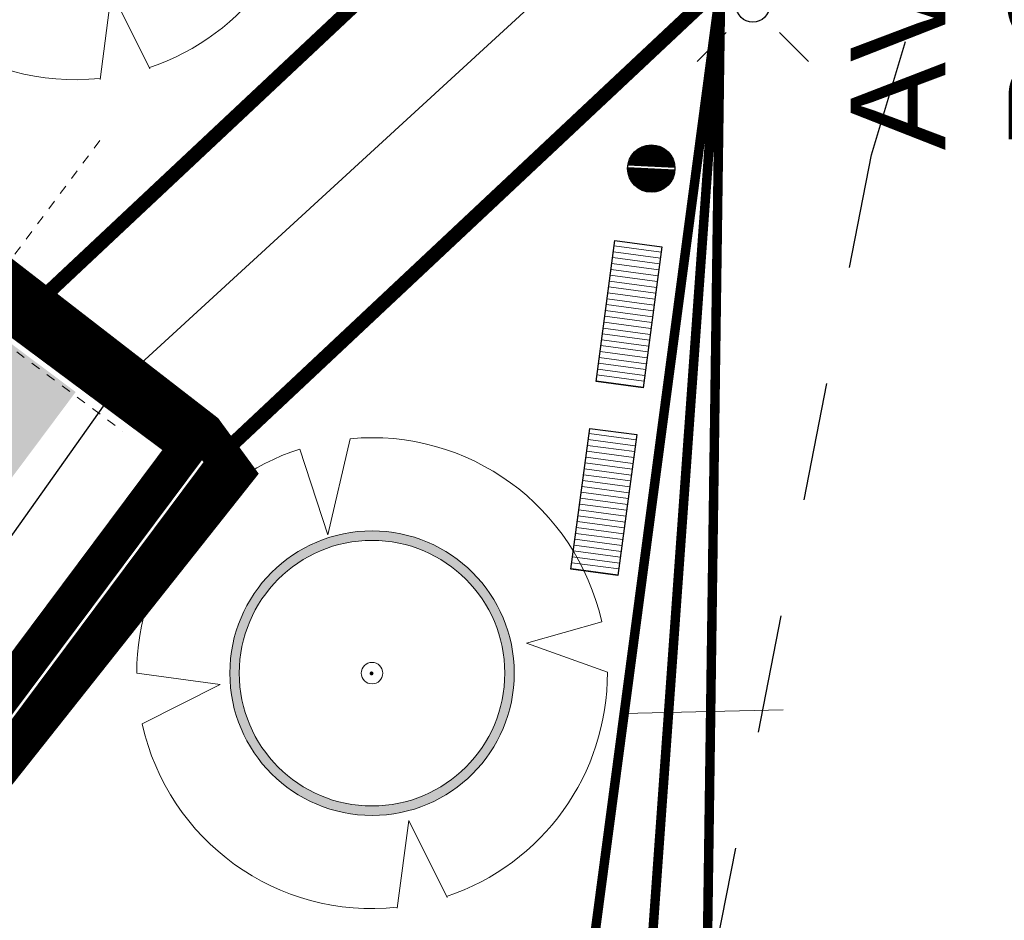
# Model space of a CAD drawing. Extents: x 5459245 to 5462690, y 5971016 to 5972523.
# Tile 22 of 136: x 5462443 to 5462454, y 5972183 to 5972192. Entities that reach past the tile are written whole.
import ezdxf

# ---------------------------------------------------------------- set-up
doc = ezdxf.new("R2010")
doc.units = 0
for name, pattern in [('8', [0.5, 0.25, -0.25]), ('Dot & Dashed', [33.513900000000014, 17.63890000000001, -8.819450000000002, 0, -7.055550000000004]), ('HIDDEN', [0.375, 0.25, -0.125])]:
    doc.linetypes.add(name, pattern=pattern)
doc.layers.get('0').update_dxf_attribs({"linetype": 'CONTINUOUS', "lineweight": 13})
for name, color, linetype, lineweight in [('# elektryka', 1, 'CONTINUOUS', 30), ('0Z_BUDYNKI', 7, 'CONTINUOUS', 9), ('A_BUDYNKI', 7, 'CONTINUOUS', 13), ('A_GRANICA OPRACOWANIA', 7, 'CONTINUOUS', 5), ('A_LINIE MDCP_NIEPRZEKRACZLNA LINIA ZABUDOWY', 1, 'CONTINUOUS', 0), ('A_LINIE PZT', 7, 'CONTINUOUS', 13), ('A_MAŁA ARCHITEKTURA', 195, 'CONTINUOUS', 9), ('A_SKARPY PROJEKTOWANE', 7, 'CONTINUOUS', 20), ('A_WYMIARY WEWNETRZNE', 3, 'CONTINUOUS', 18), ('A_ZIELEŃ ISTNIEJĄCA', 7, 'CONTINUOUS', 18)]:
    doc.layers.add(name, color=color, linetype=linetype, lineweight=lineweight)
doc.layers.add('_EE', color=1, linetype='CONTINUOUS', lineweight=30, true_color=0xff0000)
doc.styles.add('ARIAL', font='arial.ttf')

# ---------------------------------------------------------------- blocks, each defined once
blk = doc.blocks.new('A$C21973645')
at = {"layer": 'A_ZIELEŃ ISTNIEJĄCA', "flags": 128}
for points in [[(-0.2899902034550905, 3.094739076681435), (-0.5839640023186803, 1.826208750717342), (-0.9535724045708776, 2.958412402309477)], [(3.033069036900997, 0.679703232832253), (2.038323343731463, 0.3958156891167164), (3.108275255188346, 0.01136707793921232)], [(-3.108296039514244, 0), (-2.004181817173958, -0.1493871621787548), (-3.035534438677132, -0.6686067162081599)], [(0.9913765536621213, -2.962827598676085), (0.4843953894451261, -1.944878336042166), (0.3337102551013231, -3.103555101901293)]]:
    blk.add_lwpolyline(points, dxfattribs=at)
at = {"layer": 'A_ZIELEŃ ISTNIEJĄCA'}
blk.add_circle((0, 0), 0.1414942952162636, dxfattribs=at)
for start, end in [(12.63115701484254, 95.35322656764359), (107.8654660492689, 180), (288.4617149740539, 0.2095318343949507), (192.4216251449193, 276.1383003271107)]:
    blk.add_arc((0, 0), 3.108296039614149, start, end, dxfattribs=at)
blk = doc.blocks.new('A$C4FEA3FF5')
at = {"layer": 'A_MAŁA ARCHITEKTURA'}
h = blk.add_hatch(dxfattribs=at)
h.set_pattern_fill('ANSI31', color=256, scale=0.4999999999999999, angle=44.99999997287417)
h.set_pattern_definition([(89.99999997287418, (-1.650000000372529, 0.2099999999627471), (-0.06249999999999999, 2.958968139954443e-11), [])])
h.paths.add_polyline_path([(0, 0), (0, -0.5000000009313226), (-1.5, -0.5), (-1.5, 0)])
at = {"layer": 'A_MAŁA ARCHITEKTURA', "lineweight": 30}
blk.add_lwpolyline([(0, 0), (0, -0.5), (-1.5, -0.5), (-1.5, 0), (0, 0)], dxfattribs=at)
blk = doc.blocks.new('A$C1FAB5D0D')
at = {"layer": 'A_MAŁA ARCHITEKTURA'}
h = blk.add_hatch(dxfattribs=at)
h.set_pattern_fill('ANSI31', color=256, scale=0.025, angle=135)
h.set_pattern_definition([(180, (-6540861.22053907, -5876223.381191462), (-2.168404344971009e-19, -0.003125), [])])
edge = h.paths.add_edge_path()
edge.add_arc((0, 0), 0.25, 0, 360)
at = {"layer": 'A_MAŁA ARCHITEKTURA', "lineweight": 30}
blk.add_circle((0, 0), 0.25, dxfattribs=at)
blk = doc.blocks.new('A$C710608f1')
at = {"layer": 'A_BUDYNKI', "lineweight": 9}
blk.add_hatch(color=256, dxfattribs=at).paths.add_polyline_path([(3440, 319.9999999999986), (3428, 319.9999999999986), (3428, 11.99999999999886), (3219.183422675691, 11.99999999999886), (3219.183422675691, -1.13686837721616e-12), (3440, -1.364242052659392e-12)])
at = {"layer": 'A_BUDYNKI', "linetype": 'Dot & Dashed', "ltscale": 0.05}
for p, q in [((3391.614878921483, 1665.418942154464), (3390.748425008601, -154.7121724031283)), ((3622.077361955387, 48.49999999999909), (-178.6916855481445, 48.49999999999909))]:
    blk.add_line(p, q, dxfattribs=at)
at = {"layer": 'A_BUDYNKI', "linetype": 'Continuous', "lineweight": 9}
blk.add_lwpolyline([(3440, 319.9999999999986), (3440, -1.364242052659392e-12), (3219.183422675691, -1.13686837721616e-12)], dxfattribs=at)
blk = doc.blocks.new('A$C61597CCE')
at = {"layer": '_EE'}
for p, q in [((-1.175408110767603, 1.175408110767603), (-0.5629748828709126, 0.5629748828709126)), ((0.5629748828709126, 0.5629748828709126), (1.175408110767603, 1.175408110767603)), ((-1.175408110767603, -1.17540811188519), (-0.5629748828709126, -0.5629748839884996)), ((0.5629748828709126, -0.5629748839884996), (1.175408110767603, -1.17540811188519))]:
    blk.add_line(p, q, dxfattribs=at)
blk.add_circle((0, 0), 0.35, dxfattribs=at)

msp = doc.modelspace()

# ---------------------------------------------------------------- hatches: boundary and pattern name
h = msp.add_hatch(color=256)
h.dxf.hatch_style = 1
edge = h.paths.add_edge_path(flags=17)
edge.add_arc((5462446.877211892, 5972185.369861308), 1.402544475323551, 0, 360)
edge = h.paths.add_edge_path()
edge.add_arc((5462446.877211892, 5972185.369861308), 1.502544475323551, 0, 360)
at = {"true_color": 0xd2b1d3}
h = msp.add_hatch(color=9, dxfattribs=at)
h.dxf.hatch_style = 1
edge = h.paths.add_edge_path(flags=16)
edge.add_arc((5462446.872144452, 5972185.367303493), 0.02074141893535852, 0, 360)
at = {"layer": '0Z_BUDYNKI', "lineweight": 0, "true_color": 0x0063c7}
msp.add_hatch(color=152, dxfattribs=at).paths.add_polyline_path([(5462414.571020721, 5972165.429040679), (5462431.77592661, 5972197.290185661), (5462443.746010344, 5972188.3391917), (5462423.186536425, 5972160.776708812)])

# ---------------------------------------------------------------- linework, layer by layer
at = {"layer": '# elektryka'}
for p, q in [((5462444.220907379, 5972188.444441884), (5462448.781835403, 5972192.628509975)), ((5462434.413504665, 5972174.635102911), (5462444.220907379, 5972188.444441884))]:
    msp.add_line(p, q, dxfattribs=at)
for radius in [1.502544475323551, 1.402544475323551]:
    msp.add_circle((5462446.877211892, 5972185.369861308), radius)
at = {"layer": 'A_GRANICA OPRACOWANIA', "color": 142, "linetype": 'HIDDEN', "ltscale": 5, "true_color": 0x00a4db, "const_width": 0.4}
msp.add_lwpolyline([(5462445.106846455, 5972187.922117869), (5462428.025164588, 5972201.130559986), (5462432.68373723, 5972224.780681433), (5462464.989999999, 5972231.390000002), (5462471.299999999, 5972227.41), (5462463.558975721, 5972210.620943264), (5462459.04, 5972200.819999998), (5462454.572944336, 5972183.895376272), (5462452.655608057, 5972172.212012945), (5462439.91389669, 5972180.526751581), (5462445.429159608, 5972187.481131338), (5462445.106846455, 5972187.922117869)], dxfattribs=at)
at = {"layer": 'A_GRANICA OPRACOWANIA', "color": 102, "linetype": 'HIDDEN', "ltscale": 5, "true_color": 0x26cf34, "const_width": 0.4}
msp.add_lwpolyline([(5462446.995722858, 5972156.925219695), (5462446.995722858, 5972156.925219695), (5462429.3648617, 5972170.109232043), (5462422.784820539, 5972161.309802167), (5462410.898950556, 5972168.344505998), (5462428.205849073, 5972200.216660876), (5462444.941454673, 5972187.767022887), (5462439.456630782, 5972180.418778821), (5462448.412044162, 5972174.0966971), (5462448.671020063, 5972173.884223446)], dxfattribs=at)
at = {"layer": 'A_LINIE MDCP_NIEPRZEKRACZLNA LINIA ZABUDOWY', "linetype": '8', "lineweight": 30, "ltscale": 5}
msp.add_lwpolyline([(5462393.986526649, 5972110.745553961), (5462445.418116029, 5972098.986781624), (5462450.457925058, 5972121.204147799), (5462448.604916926, 5972152.264910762), (5462448.42115993, 5972167.259424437), (5462449.998318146, 5972179.840954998), (5462452.155586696, 5972190.842155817), (5462455.382698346, 5972201.622879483), (5462459.502382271, 5972212.211874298), (5462463.441793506, 5972219.235776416), (5462467.411545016, 5972225.64254096), (5462467.285778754, 5972226.264598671), (5462435.479156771, 5972219.834005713), (5462431.237414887, 5972198.237966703), (5462411.039315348, 5972160.833834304)], close=True, dxfattribs=at)
at = {"layer": 'A_LINIE PZT', "const_width": 0.15}
msp.add_lwpolyline([(5462443.295542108, 5972189.239556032), (5462456.628004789, 5972201.741979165), (5462457.828771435, 5972213.580403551), (5462461.512109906, 5972218.981869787), (5462456.295492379, 5972229.694260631), (5462464.355886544, 5972231.267020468), (5462468.591250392, 5972226.398419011), (5462458.762322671, 5972200.316175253), (5462445.166007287, 5972187.56632606), (5462439.698435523, 5972180.237961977)], dxfattribs=at)
msp.add_lwpolyline([(5462417.033192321, 5972180.287302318), (5462427.169999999, 5972199.15), (5462429.206709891, 5972209.633781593), (5462434.804059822, 5972210.001205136), (5462448.055880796, 5972198.266509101), (5462448.092051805, 5972193.737449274), (5462443.295542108, 5972189.239556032), (5462431.325458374, 5972198.190549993), (5462420.613961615, 5972178.354315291)], close=True, dxfattribs=at)
at = {"layer": 'A_SKARPY PROJEKTOWANE'}
msp.add_line((5462449.531386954, 5972184.943536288), (5462451.220955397, 5972184.983510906), dxfattribs=at)
at = {"layer": 'A_SKARPY PROJEKTOWANE', "const_width": 0.1}
msp.add_lwpolyline([(5462450.560415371, 5972192.624894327), (5462450.560415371, 5972192.624894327), (5462450.560415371, 5972192.624894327), (5462448.585421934, 5972177.743846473), (5462439.696886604, 5972180.239120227), (5462439.696886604, 5972180.239120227), (5462450.298513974, 5972173.642318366)], close=True, dxfattribs=at)
msp.add_lwpolyline([(5462450.560415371, 5972192.624894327), (5462449.361373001, 5972175.901546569), (5462439.696886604, 5972180.239120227)], dxfattribs=at)

# ---------------------------------------------------------------- block references
at = {"layer": '_EE', "xscale": 0.5, "yscale": 0.5, "zscale": 0.5}
msp.add_blockref('A$C61597CCE', (5462450.899458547, 5972192.41843483), dxfattribs=at)
at = {"layer": 'A_MAŁA ARCHITEKTURA'}
for name, p, rotation in [('A$C1FAB5D0D', (5462449.827639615, 5972190.69880858), 357.2556805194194), ('A$C4FEA3FF5', (5462449.740081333, 5972188.384209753), 262.3698344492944), ('A$C4FEA3FF5', (5462449.474524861, 5972186.40191821), 262.3698344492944)]:
    msp.add_blockref(name, p, dxfattribs=dict(at, rotation=rotation))
at = {"layer": 'A_WYMIARY WEWNETRZNE', "linetype": 'Continuous', "xscale": 0.01, "yscale": 0.01, "zscale": 0.01, "rotation": 53.21158041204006}
msp.add_blockref('A$C710608f1', (5462422.699588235, 5972161.696772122), dxfattribs=at)
at = {"layer": 'A_ZIELEŃ ISTNIEJĄCA', "xscale": 0.7999999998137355, "yscale": 0.7999999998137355, "zscale": 0.7999999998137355}
for p in [(5462443.737287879, 5972194.123424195), (5462446.877211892, 5972185.369861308)]:
    msp.add_blockref('A$C21973645', p, dxfattribs=at)

# ---------------------------------------------------------------- texts
at = {"layer": '# elektryka', "insert": (5462453.27532593, 5972190.8921792, 10.8), "char_height": 1, "width": 18.36119393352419, "attachment_point": 4, "rotation": 90, "style": 'ARIAL'}
msp.add_mtext('{\\C150;AV2\\PRG-13}', dxfattribs=at)

doc.saveas('drawing.dxf')
